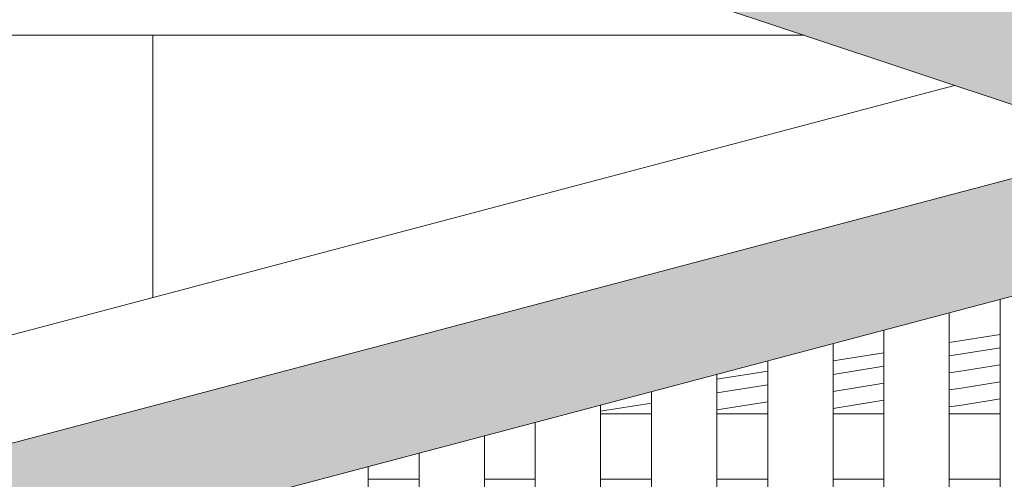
# Model space of a CAD drawing. Header units: millimetres. Extents: x -65 to 293624, y -1905 to 31061.
# Tile 153 of 256: x 106352 to 107030, y 21556 to 21873. Entities that reach past the tile are written whole.
import ezdxf

# ---------------------------------------------------------------- set-up
doc = ezdxf.new("R2010")
doc.units = ezdxf.units.MM
doc.header["$MEASUREMENT"] = 0
for name, color, linetype in [('1232 Välisseinad.AR', 7, 'Continuous'), ('1236 Katuslaed.AR', 7, 'Continuous'), ('1245 Sisehoovi varjestus.AR', 7, 'Continuous'), ('1263 Katuse alusserv.AR', 7, 'Continuous')]:
    doc.layers.add(name, color=color, linetype=linetype)
pattern_1 = [(180, (20443.1, 12361.43), (0, 500), []), (90, (20443.1, 12361.4), (1000, 0), [500, -500]), (90, (19943.1, 12861.4), (1000, 0), [500, -500])]

# ---------------------------------------------------------------- blocks, each defined once
blk = doc.blocks.new('Section Element_1119_3', base_point=(20443.11, 12361.43))
at = {"layer": '1232 Välisseinad.AR', "linetype": 'Continuous', "lineweight": 0, "true_color": 0x000000}
h = blk.add_hatch(dxfattribs=at)
h.set_pattern_fill('Plokk_Panel_100x50_0003', color=178, style=0, pattern_type=2)
h.set_pattern_definition(pattern_1)
h.paths.add_polyline_path([(106995.55, 21827.45), (104761.88, 22571.88), (104761.88, 21394.37), (106242.59, 21628.33)])
h = blk.add_hatch(dxfattribs=at)
h.set_pattern_fill('Plokk_Panel_100x50_0003', color=178, style=0, pattern_type=2)
h.set_pattern_definition(pattern_1)
h.paths.add_polyline_path([(106995.55, 21827.45), (104761.88, 22571.88), (104761.88, 21394.37), (106242.59, 21628.33)])
blk = doc.blocks.new('Section Element_1417_3', base_point=(20443.11, 12361.43))
at = {"layer": '1263 Katuse alusserv.AR', "linetype": 'Continuous', "lineweight": 0, "true_color": 0x000000}
for points in [[(107334.48, 21842.54), (104676.88, 21139.73), (104676.88, 21093.06), (107334.48, 21795.88)], [(107334.48, 21795.88), (104676.88, 21093.06), (104676.88, 21080.62), (107334.48, 21783.44)], [(104676.88, 21080.62), (104676.88, 21058.85), (107334.48, 21761.66), (107334.48, 21783.44)]]:
    blk.add_hatch(color=178, dxfattribs=at).paths.add_polyline_path(points)
at = {"layer": '1263 Katuse alusserv.AR', "color": 7, "linetype": 'Continuous', "lineweight": 13}
for p, q in [((106995.55, 21827.45), (106094.92, 21589.27)), ((107120.25, 21785.89), (104676.88, 21139.73))]:
    blk.add_line(p, q, dxfattribs=at)
at = {"layer": '1263 Katuse alusserv.AR', "color": 7, "linetype": 'Continuous', "lineweight": 15}
blk.add_line((107334.48, 21761.66), (104761.88, 21081.32), dxfattribs=at)
blk = doc.blocks.new('Section Element_1673_3', base_point=(20443.11, 12361.43))
at = {"layer": '1236 Katuslaed.AR', "linetype": 'Continuous', "lineweight": 0, "true_color": 0x000000}
blk.add_hatch(color=178, dxfattribs=at).paths.add_polyline_path([(104676.88, 22801.09), (104676.88, 22600.21), (107120.25, 21785.89), (107334.48, 21842.54), (107334.48, 21714.49), (107371.88, 21702.03), (107371.88, 21902.91)])
at = {"layer": '1236 Katuslaed.AR', "color": 7, "linetype": 'Continuous', "lineweight": 15}
blk.add_line((104676.88, 22600.21), (107120.25, 21785.89), dxfattribs=at)
blk = doc.blocks.new('*X1862', base_point=(20443.11, 12361.43))
at = {"layer": '1263 Katuse alusserv.AR', "color": 7, "linetype": 'Continuous', "lineweight": 13}
blk.add_line((106786.88, 21608.91), (106751.88, 21603.38), dxfattribs=at)
blk.add_line((106786.88, 21608.91), (106751.88, 21603.38), dxfattribs=at)
blk = doc.blocks.new('*X1863', base_point=(20443.11, 12361.43))
at = {"layer": '1263 Katuse alusserv.AR', "color": 7, "linetype": 'Continuous', "lineweight": 13}
blk.add_line((106786.88, 21608.91), (106751.88, 21603.38), dxfattribs=at)
blk.add_line((106786.88, 21608.91), (106751.88, 21603.38), dxfattribs=at)
blk = doc.blocks.new('*X1866', base_point=(20443.11, 12361.43))
at = {"layer": '1263 Katuse alusserv.AR', "color": 7, "linetype": 'Continuous', "lineweight": 13}
for p, q in [((106866.88, 21621.55), (106831.88, 21616.02)), ((106866.88, 21621.55), (106831.88, 21616.02)), ((106866.88, 21609.85), (106831.88, 21604.32)), ((106866.88, 21609.85), (106831.88, 21604.32))]:
    blk.add_line(p, q, dxfattribs=at)
blk = doc.blocks.new('*X1867', base_point=(20443.11, 12361.43))
at = {"layer": '1263 Katuse alusserv.AR', "color": 7, "linetype": 'Continuous', "lineweight": 13}
for p, q in [((106866.88, 21621.55), (106831.88, 21616.02)), ((106866.88, 21621.55), (106831.88, 21616.02)), ((106866.88, 21609.85), (106831.88, 21604.32)), ((106866.88, 21609.85), (106831.88, 21604.32))]:
    blk.add_line(p, q, dxfattribs=at)
blk = doc.blocks.new('*X1870', base_point=(20443.11, 12361.43))
at = {"layer": '1263 Katuse alusserv.AR', "color": 7, "linetype": 'Continuous', "lineweight": 13}
for p, q in [((106946.88, 21634.19), (106911.88, 21628.66)), ((106946.88, 21634.19), (106911.88, 21628.66)), ((106946.88, 21622.49), (106911.88, 21616.96)), ((106946.88, 21622.49), (106911.88, 21616.96)), ((106946.88, 21610.79), (106911.88, 21605.26)), ((106946.88, 21610.79), (106911.88, 21605.26))]:
    blk.add_line(p, q, dxfattribs=at)
blk = doc.blocks.new('*X1871', base_point=(20443.11, 12361.43))
at = {"layer": '1263 Katuse alusserv.AR', "color": 7, "linetype": 'Continuous', "lineweight": 13}
for p, q in [((106946.88, 21634.19), (106911.88, 21628.66)), ((106946.88, 21634.19), (106911.88, 21628.66)), ((106946.88, 21622.49), (106911.88, 21616.96)), ((106946.88, 21622.49), (106911.88, 21616.96)), ((106946.88, 21610.79), (106911.88, 21605.26)), ((106946.88, 21610.79), (106911.88, 21605.26))]:
    blk.add_line(p, q, dxfattribs=at)
blk = doc.blocks.new('*X1874', base_point=(20443.11, 12361.43))
at = {"layer": '1263 Katuse alusserv.AR', "color": 7, "linetype": 'Continuous', "lineweight": 13}
for p, q in [((107026.88, 21646.83), (106996.41, 21642.01)), ((107026.88, 21646.83), (106996.41, 21642.01)), ((106996.41, 21642.01), (106991.88, 21641.3)), ((106996.41, 21642.01), (106991.88, 21641.3)), ((107026.88, 21635.13), (106998.21, 21630.6)), ((107026.88, 21635.13), (106998.21, 21630.6)), ((106998.21, 21630.6), (106991.88, 21629.6)), ((106998.21, 21630.6), (106991.88, 21629.6)), ((107000.01, 21619.19), (106991.88, 21617.9)), ((107000.01, 21619.19), (106991.88, 21617.9)), ((107026.88, 21623.43), (107000.01, 21619.19)), ((107026.88, 21623.43), (107000.01, 21619.19)), ((107001.82, 21607.77), (106991.88, 21606.2)), ((107001.82, 21607.77), (106991.88, 21606.2)), ((107026.88, 21611.73), (107001.82, 21607.77)), ((107026.88, 21611.73), (107001.82, 21607.77))]:
    blk.add_line(p, q, dxfattribs=at)
blk = doc.blocks.new('*X1875', base_point=(20443.11, 12361.43))
at = {"layer": '1263 Katuse alusserv.AR', "color": 7, "linetype": 'Continuous', "lineweight": 13}
for p, q in [((107026.88, 21646.83), (106996.41, 21642.01)), ((107026.88, 21646.83), (106996.41, 21642.01)), ((106996.41, 21642.01), (106991.88, 21641.3)), ((106996.41, 21642.01), (106991.88, 21641.3)), ((107026.88, 21635.13), (106998.21, 21630.6)), ((107026.88, 21635.13), (106998.21, 21630.6)), ((106998.21, 21630.6), (106991.88, 21629.6)), ((106998.21, 21630.6), (106991.88, 21629.6)), ((107000.01, 21619.19), (106991.88, 21617.9)), ((107000.01, 21619.19), (106991.88, 21617.9)), ((107026.88, 21623.43), (107000.01, 21619.19)), ((107026.88, 21623.43), (107000.01, 21619.19)), ((107001.82, 21607.77), (106991.88, 21606.2)), ((107001.82, 21607.77), (106991.88, 21606.2)), ((107026.88, 21611.73), (107001.82, 21607.77)), ((107026.88, 21611.73), (107001.82, 21607.77))]:
    blk.add_line(p, q, dxfattribs=at)
blk = doc.blocks.new('Section Element_1680_3', base_point=(20443.11, 12361.43))
at = {"layer": '1263 Katuse alusserv.AR', "color": 7, "linetype": 'Continuous', "lineweight": 13}
for p, q in [((107026.88, 21656.07), (106991.88, 21650.54)), ((106946.88, 21643.43), (106911.88, 21637.9)), ((106866.88, 21630.79), (106831.88, 21625.26))]:
    blk.add_line(p, q, dxfattribs=at)
at = {"layer": '1263 Katuse alusserv.AR', "lineweight": 0}
for name in ['*X1874', '*X1875', '*X1870', '*X1871', '*X1866', '*X1867', '*X1862', '*X1863']:
    blk.add_blockref(name, (20443.11, 12361.43), dxfattribs=at)
blk = doc.blocks.new('Section Element_1903_3', base_point=(20443.11, 12361.43))
at = {"layer": '1245 Sisehoovi varjestus.AR', "color": 7, "linetype": 'Continuous', "lineweight": 13}
for p, q in [((106786.88, 21601.43), (106751.88, 21601.43)), ((106866.88, 21601.43), (106831.88, 21601.43)), ((106946.88, 21601.43), (106911.88, 21601.43)), ((107026.88, 21601.43), (106991.88, 21601.43)), ((107106.88, 21601.43), (107071.88, 21601.43)), ((107191.88, 21601.43), (107151.88, 21601.43)), ((106626.88, 21556.43), (106591.88, 21556.43)), ((106706.88, 21556.43), (106671.88, 21556.43)), ((106786.88, 21556.43), (106751.88, 21556.43)), ((106866.88, 21556.43), (106831.88, 21556.43)), ((106946.88, 21556.43), (106911.88, 21556.43)), ((107026.88, 21556.43), (106991.88, 21556.43)), ((107106.88, 21556.43), (107071.88, 21556.43)), ((107191.88, 21556.43), (107151.88, 21556.43))]:
    blk.add_line(p, q, dxfattribs=at)
blk = doc.blocks.new('Section Element_3019_3', base_point=(20443.11, 12361.43))
at = {"layer": '1245 Sisehoovi varjestus.AR', "color": 7, "linetype": 'Continuous', "lineweight": 13}
blk.add_line((106591.88, 19956.43), (106591.88, 21565.28), dxfattribs=at)
blk = doc.blocks.new('Section Element_3020_3', base_point=(20443.11, 12361.43))
at = {"layer": '1245 Sisehoovi varjestus.AR', "color": 7, "linetype": 'Continuous', "lineweight": 13}
for p, q in [((106671.88, 19956.43), (106671.88, 21586.43)), ((106626.88, 19956.43), (106626.88, 21574.53))]:
    blk.add_line(p, q, dxfattribs=at)
blk = doc.blocks.new('Section Element_3021_3', base_point=(20443.11, 12361.43))
at = {"layer": '1245 Sisehoovi varjestus.AR', "color": 7, "linetype": 'Continuous', "lineweight": 13}
for p, q in [((106751.88, 19956.43), (106751.88, 21607.59)), ((106706.88, 19956.43), (106706.88, 21595.69))]:
    blk.add_line(p, q, dxfattribs=at)
blk = doc.blocks.new('Section Element_3022_3', base_point=(20443.11, 12361.43))
at = {"layer": '1245 Sisehoovi varjestus.AR', "color": 7, "linetype": 'Continuous', "lineweight": 13}
for p, q in [((106831.88, 19956.43), (106831.88, 21628.75)), ((106786.88, 19956.43), (106786.88, 21616.85))]:
    blk.add_line(p, q, dxfattribs=at)
blk = doc.blocks.new('Section Element_3023_3', base_point=(20443.11, 12361.43))
at = {"layer": '1245 Sisehoovi varjestus.AR', "color": 7, "linetype": 'Continuous', "lineweight": 13}
for p, q in [((106911.88, 19956.43), (106911.88, 21649.9)), ((106866.88, 19956.43), (106866.88, 21638))]:
    blk.add_line(p, q, dxfattribs=at)
blk = doc.blocks.new('Section Element_3024_3', base_point=(20443.11, 12361.43))
at = {"layer": '1245 Sisehoovi varjestus.AR', "color": 7, "linetype": 'Continuous', "lineweight": 13}
for p, q in [((106991.88, 19956.43), (106991.88, 21671.06)), ((106946.88, 19956.43), (106946.88, 21659.16))]:
    blk.add_line(p, q, dxfattribs=at)
blk = doc.blocks.new('Section Element_3025_3', base_point=(20443.11, 12361.43))
at = {"layer": '1245 Sisehoovi varjestus.AR', "color": 7, "linetype": 'Continuous', "lineweight": 13}
blk.add_line((107026.88, 19956.43), (107026.88, 21680.31), dxfattribs=at)

msp = doc.modelspace()

# ---------------------------------------------------------------- block references
at = {"layer": '1232 Välisseinad.AR', "lineweight": 0}
msp.add_blockref('Section Element_1119_3', (20443.11, 12361.43), dxfattribs=at)
at = {"layer": '1236 Katuslaed.AR', "lineweight": 0}
msp.add_blockref('Section Element_1673_3', (20443.11, 12361.43), dxfattribs=at)
at = {"layer": '1245 Sisehoovi varjestus.AR', "lineweight": 0}
for name in ['Section Element_3025_3', 'Section Element_3024_3', 'Section Element_3023_3', 'Section Element_3022_3', 'Section Element_3021_3', 'Section Element_1903_3', 'Section Element_3020_3', 'Section Element_3019_3']:
    msp.add_blockref(name, (20443.11, 12361.43), dxfattribs=at)
at = {"layer": '1263 Katuse alusserv.AR', "lineweight": 0}
for name in ['Section Element_1680_3', 'Section Element_1417_3']:
    msp.add_blockref(name, (20443.11, 12361.43), dxfattribs=at)

doc.saveas('drawing.dxf')
